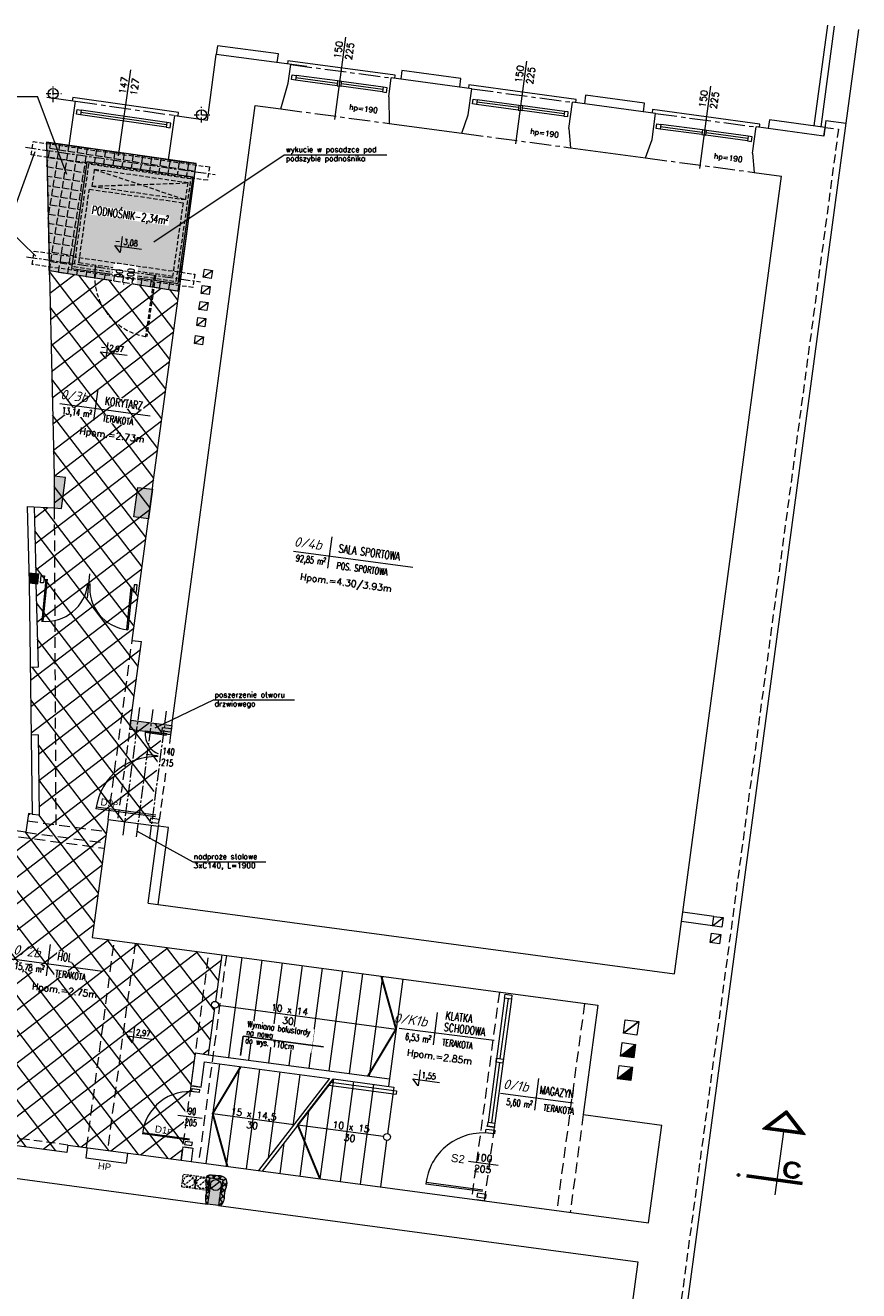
# Model space of a CAD drawing. Header units: millimetres. Extents: x 0 to 2513, y 0 to 2811.
# Tile 3 of 3: x 1088 to 2319, y 940 to 2811. Entities that reach past the tile are written whole.
import ezdxf
from ezdxf.enums import TextEntityAlignment as Align

# ---------------------------------------------------------------- set-up
doc = ezdxf.new("R2010")
doc.units = ezdxf.units.MM
for name, pattern in [('ACAD_ISO10W100', [18, 12, -3, 0, -3]), ('CENTER', [50.8, 31.75, -6.35, 6.35, -6.35]), ('CENTER2', [28.575, 19.05, -3.175, 3.175, -3.175]), ('HIDDEN', [9.525, 6.35, -3.175]), ('HIDDEN2', [4.7625, 3.175, -1.5875])]:
    doc.linetypes.add(name, pattern=pattern)
for name, color, linetype in [('0_05', 23, 'Continuous'), ('0_13', 1, 'Continuous'), ('0_25', 3, 'Continuous'), ('0_35', 140, 'Continuous'), ('0_35-1', 51, 'Continuous'), ('0_7', 6, 'Continuous'), ('DRZWI_OZNACZENIA', 3, 'Continuous'), ('E - wypełnienia 2', 8, 'Continuous'), ('OPIS_POMIESZCZEN', 3, 'Continuous'), ('OPISY', 3, 'Continuous'), ('PLYTKI', 253, 'Continuous'), ('PODKŁAD', 105, 'Continuous'), ('STOLARKA', 1, 'Continuous'), ('WYMIARY', 1, 'Continuous')]:
    doc.layers.add(name, color=color, linetype=linetype)
doc.layers.add('WYBURZENIA', color=7, linetype='Continuous', true_color=0xb7b7b7)
doc.styles.add('1_100', font='simplex.shx', dxfattribs={"height": 14})
doc.styles.add('2', font='ARIAL.TTF', dxfattribs={"height": 16})
doc.styles.add('IP_simplex_07', font='simplex.shx', dxfattribs={"width": 0.7})
doc.styles.add('IP_simplex_08', font='simplex.shx', dxfattribs={"width": 0.8})
doc.styles.get("Standard").update_dxf_attribs({"font": 'arial.ttf'})
doc.styles.add('techniczny', font='isocpeur.ttf', dxfattribs={"oblique": 15, "height": 12})
doc.dimstyles.new('@_simplex_1-50', dxfattribs={"dimscale": 0.5, "dimtxt": 20, "dimasz": 40, "dimexe": 12, "dimexo": 5, "dimgap": 4, "dimtad": 1, "dimdec": 0, "dimtxsty": 'IP_simplex_07', "dimblk": 'DOTSMALL', "dimcen": 2.5, "dimdle": 12, "dimclrd": 256, "dimclre": 256, "dimclrt": 256, "dimadec": 0, "dimazin": 0, "dimtfac": 1, "dimtdec": 0, "dimtmove": 0, "dimatfit": 3, "dimfxl": 35, "dimfxlon": 1, "dimtfill": 1, "dimtfillclr": 256, "dimarcsym": 0})

# ---------------------------------------------------------------- blocks, each defined once
blk = doc.blocks.new('_DotSmall')
at = {"color": 0, "linetype": 'ByBlock', "const_width": 0.5}
blk.add_lwpolyline([(-0.0625, 0, 1), (0.0625, 0, 1)], format="xyb", close=True, dxfattribs=at)

msp = doc.modelspace()

# ---------------------------------------------------------------- hatches: boundary and pattern name
at = {"layer": '0_05', "lineweight": 5, "ltscale": 0.18}
h = msp.add_hatch(dxfattribs=at)
h.set_pattern_fill('ANSI37', color=256, scale=50, style=0)
h.set_pattern_definition([(37.355, (1379.694, 1173.2486), (-3.79222, 4.96806), []), (127.355, (1379.694, 1173.2486), (-4.96806, -3.79222), [])])
edge = h.paths.add_edge_path()
edge.add_spline(control_points=[(1376.5, 1065.5), (1378.1, 1067.7), (1382.9, 1074.2), (1380.9, 1086.8), (1387.5, 1097.9), (1382, 1110.9), (1370, 1109.7), (1350.9, 1114.3), (1357.6, 1090.9), (1354.1, 1077.7), (1354.9, 1071.8), (1355.3, 1068.3)], knot_values=[0, 0, 0, 0, 8.078693, 23.645875, 34.943378, 45.032456, 58.121936, 68.451938, 93.935987, 101.117369, 111.304211, 111.304211, 111.304211, 111.304211], degree=3, periodic=0)
edge.add_line((1355.3, 1068.3), (1357.4, 1068.1))
edge.add_line((1357.4, 1068.1), (1360.1, 1087.9))
edge.add_line((1360.1, 1087.9), (1358.6, 1088.1))
edge.add_line((1358.6, 1088.1), (1361.1, 1106.9))
edge.add_line((1361.1, 1106.9), (1380, 1104.4))
edge.add_line((1380, 1104.4), (1377.4, 1085.6))
edge.add_line((1377.4, 1085.6), (1375.9, 1085.8))
edge.add_line((1375.9, 1085.8), (1373.3, 1065.9))
edge.add_line((1373.3, 1065.9), (1376.5, 1065.5))
at = {"layer": 'E - wypełnienia 2', "lineweight": 5}
for points in [[(1119.1, 2638), (1123.5, 2448), (1315.1, 2417.8), (1340.4, 2606.1)], [(1147.3, 2141.9), (1130.4, 2144.2), (1130.6, 2097.1), (1141.2, 2096.5)], [(1275.8, 2124.7), (1254.3, 2127.6), (1248.5, 2084), (1269.9, 2081.1)], [(1304.6, 1775.4), (1244.1, 1783.5), (1242.2, 1769.6), (1302.7, 1761.5)]]:
    msp.add_hatch(color=256, dxfattribs=at).paths.add_polyline_path(points)
at = {"layer": 'PLYTKI', "lineweight": 5, "ltscale": 0.18}
h = msp.add_hatch(dxfattribs=at)
h.set_pattern_fill('ANSI37', color=256, scale=250, style=0)
h.set_pattern_definition([(37.3552, (900.2, 1142.747), (-18.9611, 24.8403), []), (127.3552, (900.2, 1142.747), (-24.8403, -18.9611), [])])
h.paths.add_polyline_path([(1339.5, 1291.4), (1358.3, 1288.9), (1378.1, 1436.6), (1186.9, 1462.3), (1210.3, 1636.7), (1271.5, 1628.5), (1291.5, 1777.1), (1244.1, 1783.5), (1259.7, 1899.5), (1245.8, 1901.3), (1269.9, 2081.1), (1275.8, 2124.7), (1314.7, 2414.4), (1315.2, 2417.8), (1123.5, 2448), (1123.6, 2441.9), (1130.4, 2144.2), (1130.6, 2097.1), (1100.9, 2098.8), (1106.7, 1861.6), (1095.4, 1861.3), (1096.7, 1761.3), (1107.1, 1761.4), (1108.2, 1643.3), (1098.3, 1644.6), (1092.4, 1645.4), (1088.7, 1617.7), (984.6, 1631.7), (924.7, 1185.7), (918.8, 1141.3), (1067.4, 1121.3), (1071.9, 1154.8), (1149.2, 1144.4), (1150.7, 1155.3), (1318.2, 1132.9)])
at = {"layer": 'PODKŁAD', "lineweight": 5}
for points in [[(1989.9, 1304), (1967.5, 1286.8), (1987.3, 1284.2)], [(1985.4, 1270.3), (1962.9, 1253.2), (1982.8, 1250.5)], [(2142, 1113, -1), (2141.4, 1109, -1)]]:
    msp.add_hatch(color=256, dxfattribs=at).paths.add_polyline_path(points)
at = {"layer": 'WYBURZENIA', "lineweight": 5}
msp.add_hatch(color=256, dxfattribs=at).paths.add_polyline_path([(1108.1, 1999.9), (1093.3, 2001.3), (1093.7, 1986.2), (1106.6, 1984.9)])
at = {"layer": 'WYBURZENIA', "lineweight": 5, "ltscale": 0.18}
h = msp.add_hatch(color=256, dxfattribs=at)
edge = h.paths.add_edge_path()
edge.add_spline(control_points=[(1376.5, 1065.5), (1378.1, 1067.7), (1382.9, 1074.2), (1380.9, 1086.8), (1387.5, 1097.9), (1382, 1110.9), (1370, 1109.7), (1350.9, 1114.3), (1357.6, 1090.9), (1354.1, 1077.7), (1354.9, 1071.8), (1355.3, 1068.3)], knot_values=[0, 0, 0, 0, 8.078693, 23.645875, 34.943378, 45.032456, 58.121936, 68.451938, 93.935987, 101.117369, 111.304211, 111.304211, 111.304211, 111.304211], degree=3, periodic=0)
edge.add_line((1355.3, 1068.3), (1376.5, 1065.5))

# ---------------------------------------------------------------- linework, layer by layer
at = {"color": 2, "lineweight": 5}
for p, q in [((1296.7, 1760.9), (1265, 1765.1)), ((1297, 1763.1), (1265.3, 1767.3)), ((1280.5, 1640.6), (1192.3, 1652.4)), ((1280.8, 1642.8), (1192.6, 1654.6))]:
    msp.add_line(p, q, dxfattribs=at)
at = {"color": 1, "lineweight": 5}
msp.add_line((1266.3, 1733.3), (1309.8, 1727.5), dxfattribs=at)
at = {"color": 2, "lineweight": 5}
for points in [[(1303.2, 1765.6), (1290.2, 1767.3), (1290.9, 1772.8), (1304, 1771)], [(1285.9, 1636.5), (1272.8, 1638.3), (1272.1, 1632.8), (1285.2, 1631.1)]]:
    msp.add_lwpolyline(points, close=True, dxfattribs=at)
at = {"layer": '0_05', "linetype": 'HIDDEN', "lineweight": 5}
msp.add_lwpolyline([(1357.1, 2581.5), (1096.5, 2619), (1099.4, 2638.8), (1359.9, 2601.3)], close=True, dxfattribs=at)
at = {"layer": '0_13', "linetype": 'HIDDEN', "lineweight": 5}
for p, q in [((1189.9, 2597.6), (1324.9, 2552.9)), ((1186.4, 2572.8), (1328.5, 2577.6))]:
    msp.add_line(p, q, dxfattribs=at)
at = {"layer": '0_13', "lineweight": 5, "ltscale": 0.18}
for p, q in [((1350.9, 2438.1), (1364.4, 2448.4)), ((1347.7, 2414.3), (1361.2, 2424.6)), ((1344.5, 2390.5), (1358, 2400.8)), ((1341.4, 2366.7), (1354.8, 2377)), ((1337.8, 2340), (1351.2, 2350.3)), ((1361.4, 1097.3), (1357.4, 1068.1)), ((1377.2, 1095.2), (1373.3, 1065.9)), ((1373.3, 1065.9), (1357.4, 1068.1))]:
    msp.add_line(p, q, dxfattribs=at)
at = {"layer": '0_13', "color": 51, "lineweight": 5, "ltscale": 0.18}
for p, q in [((1130.4, 2144.2), (1130.6, 2097.1)), ((1269.9, 2081.1), (1275.8, 2124.7)), ((1244.1, 1783.5), (1304.6, 1775.4))]:
    msp.add_line(p, q, dxfattribs=at)
at = {"layer": '0_13', "linetype": 'HIDDEN2', "lineweight": 5, "ltscale": 5}
for p, q in [((1210.3, 1636.7), (1245.8, 1901.3)), ((1088.7, 1617.7), (1205.6, 1602))]:
    msp.add_line(p, q, dxfattribs=at)
at = {"layer": '0_13', "linetype": 'HIDDEN', "lineweight": 5, "ltscale": 0.5}
for p, q in [((1336, 1106.4), (1323.3, 1096.7)), ((1336, 1106.4), (1323.3, 1096.7)), ((1355.8, 1103.7), (1343.1, 1094)), ((1355.8, 1103.7), (1343.1, 1094))]:
    msp.add_line(p, q, dxfattribs=at)
at = {"layer": '0_13', "linetype": 'HIDDEN', "lineweight": 5}
msp.add_lwpolyline([(1186.4, 2572.8), (1324.9, 2552.9), (1328.5, 2577.6), (1189.9, 2597.6)], close=True, dxfattribs=at)
at = {"layer": '0_13', "linetype": 'HIDDEN', "lineweight": 5, "ltscale": 0.5}
for points in [[(1320.4, 1093.2), (1319, 1093.4), (1321.5, 1112.2), (1340.3, 1109.7), (1337.8, 1090.9), (1320.4, 1093.2)], [(1320.4, 1093.2), (1319, 1093.4), (1321.5, 1112.2), (1340.3, 1109.7), (1337.8, 1090.9), (1320.4, 1093.2)], [(1340.3, 1090.5), (1338.8, 1090.7), (1341.3, 1109.6), (1360.1, 1107), (1357.6, 1088.2), (1340.3, 1090.5)], [(1340.3, 1090.5), (1338.8, 1090.7), (1341.3, 1109.6), (1360.1, 1107), (1357.6, 1088.2), (1340.3, 1090.5)]]:
    msp.add_lwpolyline(points, dxfattribs=at)
for centre in [(1329.6, 1101.6), (1329.6, 1101.6), (1349.5, 1098.9), (1349.5, 1098.9)]:
    msp.add_circle(centre, 8, dxfattribs=at)
at = {"layer": '0_13', "linetype": 'HIDDEN', "lineweight": 5}
msp.add_arc((1280.3, 2439.5), 90, 171.8097, 261.8097, dxfattribs=at)
at = {"layer": '0_13', "lineweight": 5, "ltscale": 0.18}
for centre, radius, start, end in [((1297, 1763.1), 32, 172.3552, 262.3552), ((1280.5, 1640.6), 89, 82.3552, 172.3552)]:
    msp.add_arc(centre, radius, start, end, dxfattribs=at)
at = {"layer": '0_25', "linetype": 'CENTER', "lineweight": 5}
for p, q in [((1480.1, 2752.7), (1628.8, 2732.8)), ((1747.7, 2716.8), (1896.4, 2696.8)), ((1162.2, 2698.5), (1308.7, 2677.4)), ((1465.3, 2687.1), (1625.8, 2665.5)), ((2019.3, 2680.3), (2168, 2660.4)), ((1732.9, 2651.2), (1893.4, 2629.6)), ((1152.8, 2633.1), (1299.3, 2612)), ((2004.4, 2614.7), (2165, 2593.2))]:
    msp.add_line(p, q, dxfattribs=at)
at = {"layer": '0_25', "linetype": 'CENTER', "lineweight": 5, "ltscale": 0.5}
msp.add_line((1088.1, 2630.3), (1368.4, 2590), dxfattribs=at)
at = {"layer": '0_25', "lineweight": 5, "ltscale": 0.18}
for p, q in [((1123.6, 2441.9), (1123.3, 2454)), ((1314.7, 2414.4), (1316.2, 2426.3))]:
    msp.add_line(p, q, dxfattribs=at)
at = {"layer": '0_25', "linetype": 'HIDDEN', "lineweight": 5}
for p, q in [((1278.3, 2439.8), (1265.5, 2350.8)), ((1280.3, 2439.5), (1267.5, 2350.5))]:
    msp.add_line(p, q, dxfattribs=at)
at = {"layer": '0_25', "lineweight": 5}
for p, q in [((1100.9, 2098.8), (1103.3, 2000.3)), ((1103.3, 2000.3), (1103.7, 1985.2)), ((1103.7, 1985.2), (1106.7, 1861.6)), ((1106.7, 1861.6), (1095.4, 1861.3)), ((1107.1, 1761.5), (1096.7, 1761.3)), ((1107.1, 1761.5), (1108.2, 1643.3)), ((1098.3, 1644.6), (1108.2, 1643.3)), ((1284.2, 1510.7), (1299.5, 1624.7)), ((1299.5, 1624.7), (1284.6, 1626.7)), ((1375.6, 1101.1), (1362.9, 1091.4)), ((1375.6, 1101.1), (1362.9, 1091.4))]:
    msp.add_line(p, q, dxfattribs=at)
at = {"layer": '0_25', "linetype": 'HIDDEN', "lineweight": 5, "ltscale": 2}
for p, q in [((1244.1, 1783.5), (1224.1, 1634.8)), ((1302.7, 1761.5), (1284.6, 1626.7)), ((1150.7, 1155.3), (924.7, 1185.7))]:
    msp.add_line(p, q, dxfattribs=at)
at = {"layer": '0_25', "lineweight": 5}
msp.add_lwpolyline([(1156.2, 2451.3), (1313.6, 2428.7), (1336.2, 2586.1), (1178.9, 2608.7)], close=True, dxfattribs=at)
at = {"layer": '0_25', "lineweight": 5, "ltscale": 0.18}
for points in [[(1362.8, 2436.5), (1350.9, 2438.1), (1352.5, 2450), (1364.4, 2448.4)], [(1359.6, 2412.7), (1347.7, 2414.3), (1349.3, 2426.2), (1361.2, 2424.6)], [(1356.4, 2388.9), (1344.5, 2390.5), (1346.1, 2402.4), (1358, 2400.8)], [(1353.2, 2365.1), (1341.4, 2366.7), (1342.9, 2378.6), (1354.8, 2377)], [(1349.7, 2338.4), (1337.8, 2340), (1339.4, 2351.9), (1351.2, 2350.3)]]:
    msp.add_lwpolyline(points, close=True, dxfattribs=at)
at = {"layer": '0_25', "lineweight": 5}
msp.add_lwpolyline([(1360.1, 1087.9), (1358.6, 1088.1), (1361.1, 1106.9), (1380, 1104.4), (1377.4, 1085.6), (1375.9, 1085.8)], dxfattribs=at)
msp.add_lwpolyline([(1365.2, 1066, 0, 16, 0), (1364.3, 1059.1, 0, 0, 0), (1362.9, 1048.6, 0, 0, 0)], format="xyseb", dxfattribs=at)
msp.add_circle((1369.3, 1096.2), 8, dxfattribs=at)
msp.add_circle((1369.3, 1096.2), 8, dxfattribs=at)
at = {"layer": '0_35', "lineweight": 5}
for p, q in [((1476.4, 2725), (1480.1, 2752.7)), ((1625.1, 2705), (1628.8, 2732.8)), ((1465.3, 2687.1), (1476.4, 2725)), ((1742.5, 2678.1), (1747.7, 2716.8)), ((1152.8, 2633.1), (1162.2, 2698.5)), ((1625.1, 2705), (1625.8, 2665.5)), ((1891.2, 2658.2), (1896.4, 2696.8)), ((1299.3, 2612), (1308.7, 2677.4)), ((1304.6, 1775.4), (1427.6, 2692.2)), ((1427.6, 2692.2), (1465.3, 2687.1)), ((1732.9, 2651.2), (1742.5, 2678.1)), ((2014.1, 2641.7), (2019.3, 2680.3)), ((1625.8, 2665.5), (1732.9, 2651.2)), ((1891.2, 2658.2), (1893.4, 2629.6)), ((2162.8, 2621.7), (2168, 2660.4)), ((1119.1, 2638), (1152.8, 2633.1)), ((1119.1, 2638), (1123.3, 2454)), ((2004.4, 2614.7), (2014.1, 2641.7)), ((1893.4, 2629.6), (2004.4, 2614.7)), ((2162.8, 2621.7), (2165, 2593.2)), ((1299.3, 2612), (1340.4, 2606.1)), ((1316.2, 2426.3), (1340.4, 2606.1)), ((2059.6, 1499.5), (2205.6, 2587.7)), ((2165, 2593.2), (2205.6, 2587.7)), ((1123.6, 2441.9), (1130.4, 2144.2)), ((1276.6, 2131.1), (1314.7, 2414.4)), ((1275.8, 2124.7), (1276.6, 2131.1)), ((1090.9, 2099.3), (1093.7, 1986.2)), ((1090.9, 2099.3), (1130.6, 2097.1)), ((1245.8, 1901.3), (1269.9, 2081.1)), ((1093.7, 1986.2), (1098.3, 1644.6)), ((1244.1, 1783.5), (1259.7, 1899.5)), ((1245.8, 1901.3), (1259.7, 1899.5)), ((1092.4, 1645.4), (1088.7, 1617.7)), ((1098.3, 1644.6), (1092.4, 1645.4)), ((1210.3, 1636.7), (1186.9, 1462.3)), ((1210.3, 1636.7), (1284.6, 1626.7)), ((1269.3, 1512.7), (1284.6, 1626.7)), ((1269.3, 1512.7), (2047.3, 1408.3)), ((2047.3, 1408.3), (2057.7, 1485.6))]:
    msp.add_line(p, q, dxfattribs=at)
at = {"layer": '0_35', "linetype": 'HIDDEN', "lineweight": 5}
for p, q in [((1191.7, 2455.8), (1190.8, 2449.4)), ((1280.8, 2443), (1279.9, 2436.6))]:
    msp.add_line(p, q, dxfattribs=at)
for points in [[(1159.6, 2453.9), (1311, 2432.1), (1332.8, 2583.5), (1181.4, 2605.3)], [(1167, 2459.4), (1182.6, 2568.3), (1321.2, 2548.3), (1305.5, 2439.4)]]:
    msp.add_lwpolyline(points, close=True, dxfattribs=at)
at = {"layer": '0_35-1', "lineweight": 5}
for p, q in [((1357.1, 2670.4), (1370.1, 2767.5)), ((1503.9, 2749.5), (1370.1, 2767.5)), ((1747.7, 2716.8), (1628.8, 2732.8)), ((1119.7, 2704.6), (1162.2, 2698.5)), ((2019.3, 2680.3), (1896.4, 2696.8)), ((1308.7, 2677.4), (1357.1, 2670.4)), ((1957.8, 109.7), (2300.9, 2665.8)), ((2268.1, 2646.9), (2168, 2660.4)), ((2271.1, 2669.7), (2268.1, 2646.9)), ((2271.1, 2669.7), (2300.9, 2665.8)), ((1088.7, 1617.7), (984.6, 1631.7)), ((1186.9, 1462.3), (1378.1, 1436.6)), ((1378.1, 1436.6), (1368.9, 1367.7)), ((1378.1, 1436.6), (1934.1, 1361.9)), ((1367.6, 1357.8), (1358.3, 1288.9)), ((1934.1, 1361.9), (1912.5, 1200.4)), ((1333, 1242.9), (1339.5, 1291.4)), ((1339.5, 1291.4), (1358.3, 1288.9)), ((1347.8, 1240.9), (1352.9, 1278.5)), ((1352.9, 1278.5), (1537.5, 1253.8)), ((1358.3, 1288.9), (1625.9, 1253)), ((1333, 1242.9), (1347.8, 1240.9)), ((1912.5, 1200.4), (2028.4, 1184.8)), ((2009, 1040.1), (2028.4, 1184.8)), ((1149.2, 1144.4), (1071.9, 1154.8)), ((1150.7, 1155.3), (1149.2, 1144.4)), ((1150.7, 1155.3), (1318.2, 1132.9)), ((1320.9, 1152.7), (1318.2, 1132.9)), ((1320.9, 1152.7), (1335.7, 1150.7)), ((1335.7, 1150.7), (1333.1, 1130.9)), ((1333.1, 1130.9), (2009, 1040.1)), ((1065.5, 1107.2), (1357.4, 1068.1)), ((1373.3, 1065.9), (1993.2, 982.7)), ((1993.2, 982.7), (1980.2, 885.6))]:
    msp.add_line(p, q, dxfattribs=at)
at = {"layer": '0_7', "linetype": 'CENTER2', "lineweight": 5}
for p, q in [((1232.5, 1613.5), (1257.1, 1801.9)), ((1252.3, 1610.9), (1276.9, 1799.3))]:
    msp.add_line(p, q, dxfattribs=at)
at = {"layer": 'E - wypełnienia 2', "lineweight": 5}
for points in [[(1123.5, 2448), (1315.1, 2417.8), (1340.4, 2606.1), (1119.1, 2638)], [(1275.8, 2124.7), (1269.9, 2081.1), (1248.5, 2084), (1254.3, 2127.6)]]:
    msp.add_lwpolyline(points, close=True, dxfattribs=at)
for points in [[(1130.6, 2097.1), (1141.2, 2096.5), (1147.3, 2141.9), (1130.4, 2144.2), (1130.6, 2097.1)], [(1242.2, 1769.6), (1244.1, 1783.5), (1304.6, 1775.4), (1302.7, 1761.5), (1242.2, 1769.6)]]:
    msp.add_lwpolyline(points, dxfattribs=at)
at = {"layer": 'OPIS_POMIESZCZEN', "color": 1, "lineweight": 5}
for p, q in [((1195.1, 2272.6), (1188.9, 2226.3)), ((1138.7, 2251.3), (1272.4, 2233.4)), ((1540.8, 2054.6), (1534.6, 2008.2)), ((1484.4, 2033.3), (1660.6, 2009.6)), ((1124.9, 1451.8), (1118.7, 1405.4)), ((1068.5, 1430.5), (1202.2, 1412.5))]:
    msp.add_line(p, q, dxfattribs=at)
at = {"layer": 'OPISY', "color": 1, "lineweight": 5, "ltscale": 0.18}
for p, q in [((909, 2705.3), (1105.9, 2705.3)), ((1149.4, 2590.2), (1105.9, 2705.3)), ((1101.8, 2623.4), (1061, 2510.9)), ((1470.3, 2619.1), (1622.2, 2619.1)), ((1103.3, 2469.5), (1061, 2510.9)), ((1366.4, 1813.3), (1279.2, 1771.8)), ((1366.4, 1813.3), (1485.7, 1813.3)), ((1253.4, 1619.2), (1335.5, 1574.1)), ((1335.5, 1574.1), (1443.5, 1574.1))]:
    msp.add_line(p, q, dxfattribs=at)
at = {"layer": 'OPISY', "color": 1, "lineweight": 5}
for p, q in [((1249.5, 1330.2), (1246.3, 1306.4)), ((1246.3, 1306.4), (1238.5, 1316.6)), ((1238.5, 1316.6), (1278, 1311.3)), ((1671.5, 1266.7), (1668.3, 1243)), ((1668.3, 1243), (1660.6, 1253.1)), ((1660.6, 1253.1), (1700, 1247.8))]:
    msp.add_line(p, q, dxfattribs=at)
at = {"layer": 'PODKŁAD', "lineweight": 5}
for p, q in [((2253.9, 2662), (2273.9, 2810.6)), ((2263.8, 2660.6), (2283.8, 2809.3)), ((1561.2, 2793.3), (1544.9, 2671.4)), ((2300.9, 2665.8), (2319.5, 2804.5)), ((1828.8, 2757.4), (1812.5, 2635.5)), ((1243.6, 2744.9), (1225.3, 2617.6)), ((1549, 2724.8), (1487.6, 2733)), ((1549.5, 2728.3), (1488, 2736.5)), ((1548.6, 2721.3), (1487.1, 2729.6)), ((1616, 2712.3), (1554.5, 2720.5)), ((1616.4, 2715.7), (1555, 2724)), ((1616.9, 2719.2), (1555.4, 2727.5)), ((2100.4, 2720.9), (2084, 2599)), ((1816.6, 2688.9), (1755.2, 2697.1)), ((1817.1, 2692.3), (1755.6, 2700.6)), ((1296.1, 2660), (1169.4, 2678.2)), ((1296.6, 2663.5), (1169.9, 2681.7)), ((1297.1, 2666.9), (1170.4, 2685.2)), ((1816.2, 2685.4), (1754.7, 2693.7)), ((1883.6, 2676.4), (1822.1, 2684.6)), ((1884, 2679.8), (1822.6, 2688.1)), ((1884.5, 2683.3), (1823, 2691.5)), ((2087.7, 2649), (2026.3, 2657.2)), ((2088.2, 2652.4), (2026.7, 2660.7)), ((2088.7, 2655.9), (2027.2, 2664.1)), ((2155.1, 2639.9), (2093.7, 2648.2)), ((2155.6, 2643.4), (2094.1, 2651.6)), ((2156.1, 2646.8), (2094.6, 2655.1)), ((1299.7, 1736.2), (1299.7, 1736.2)), ((1302.8, 1736.4), (1302.8, 1736.4)), ((1269.3, 1512.7), (1273.3, 1542.5)), ((2057.7, 1485.6), (2059.6, 1499.5)), ((2105.2, 1493.4), (2059.6, 1499.5)), ((2103.3, 1479.5), (2057.7, 1485.6)), ((2103.3, 1479.5), (2119, 1491.5)), ((2100, 1454.7), (2115.7, 1466.7)), ((1407.9, 1432.6), (1388, 1284.9)), ((1437.6, 1428.6), (1417.8, 1280.9)), ((1467.3, 1424.6), (1447.5, 1276.9)), ((1497.1, 1420.6), (1477.2, 1272.9)), ((1526.8, 1416.6), (1507, 1268.9)), ((1556.5, 1412.6), (1536.7, 1265)), ((1586.3, 1408.6), (1566.4, 1261)), ((1616, 1404.6), (1596.2, 1257)), ((1645.7, 1400.7), (1624.5, 1242.1)), ((1796.3, 1372.4), (1771.7, 1189)), ((1806.2, 1371), (1781.6, 1187.7)), ((1801.3, 1371.7), (1789.4, 1283)), ((1797.1, 1378.3), (1807, 1377)), ((1373.2, 1362.1), (1635.8, 1326.8)), ((1696.7, 1351.2), (1690.6, 1303.5)), ((1640.3, 1328.2), (1780.9, 1310.2)), ((1994.5, 1337.7), (1972, 1320.5)), ((1972, 1320.5), (1994.5, 1337.7)), ((1989.9, 1304), (1967.5, 1286.8)), ((1967.5, 1286.8), (1989.9, 1304)), ((1374.7, 1275.6), (1354.9, 1127.9)), ((1788.6, 1277.1), (1776.7, 1188.4)), ((1404.4, 1271.6), (1384.6, 1123.9)), ((1434.2, 1267.6), (1414.3, 1119.9)), ((1537.5, 1253.8), (1432.4, 1117.5)), ((1463.9, 1263.6), (1446.8, 1136.2)), ((1493.6, 1259.6), (1483.4, 1183.7)), ((1846.4, 1253.5), (1840.2, 1207.1)), ((1985.4, 1270.3), (1962.9, 1253.2)), ((1962.9, 1253.2), (1985.4, 1270.3)), ((1345.8, 1241.1), (1335, 1242.6)), ((1543.2, 1253), (1523.4, 1105.3)), ((1536.1, 1243.8), (1636, 1230.4)), ((1539.7, 1248.4), (1636.7, 1235.4)), ((1543.2, 1253), (1632.4, 1241)), ((1572.9, 1249), (1553.1, 1101.3)), ((1602.6, 1245), (1582.8, 1097.3)), ((1632.4, 1241), (1623.1, 1172.1)), ((1636.7, 1235.4), (1636, 1230.4)), ((1790, 1232.2), (1897.4, 1217.7)), ((1364.8, 1201.8), (1484.9, 1185.6)), ((1506.5, 1205.5), (1493.6, 1109.3)), ((2213, 1206.1), (2177.3, 1178.8)), ((2213, 1206.1), (2177.3, 1178.8)), ((2212.9, 1204.9), (2179.5, 1179.4)), ((2212.7, 1203.6), (2181.8, 1180)), ((2212.5, 1202.4), (2184.1, 1180.6)), ((2212.3, 1201.1), (2186.3, 1181.2)), ((2212.3, 1201.1), (2232.2, 1175.1)), ((2212.5, 1202.4), (2234.2, 1173.9)), ((2212.7, 1203.6), (2236.3, 1172.7)), ((2212.9, 1204.9), (2238.3, 1171.5)), ((2213, 1206.1), (2240.3, 1170.4)), ((1490.6, 1184.9), (1438.1, 1116.8)), ((1617.5, 1167.8), (1490.6, 1184.9)), ((1782.4, 1181.5), (1769.3, 1183.3)), ((1770.9, 1183.1), (1780.8, 1181.7)), ((2240.3, 1170.4), (2177.3, 1178.8)), ((2238.3, 1171.5), (2179.5, 1179.4)), ((2236.3, 1172.7), (2181.8, 1180)), ((2234.2, 1173.9), (2184.1, 1180.6)), ((2232.2, 1175.1), (2186.3, 1181.2)), ((1330.4, 1162.4), (1260.9, 1171.7)), ((1330.6, 1164.2), (1261.2, 1173.5)), ((1621.8, 1162.2), (1612.6, 1093.3)), ((2196.3, 1081.7), (2208.8, 1174.6)), ((1179.4, 1151.5), (1177.4, 1136.6)), ((1238.9, 1143.5), (1236.9, 1128.6)), ((1333.7, 1150.9), (1322.9, 1152.4)), ((1469.9, 1158), (1463.9, 1113.3)), ((1177.4, 1136.6), (1236.9, 1128.6)), ((1318.2, 1132.9), (1333.1, 1130.9)), ((1743.1, 1131.3), (1786.6, 1125.5)), ((2236, 1097.1), (2153.9, 1108.1)), ((2235.9, 1096.6), (2153.9, 1107.6)), ((2236.1, 1097.6), (2154, 1108.6)), ((2236.2, 1098.6), (2154.1, 1109.6)), ((2236.1, 1098.1), (2154.1, 1109.1)), ((2236.3, 1099.1), (2154.2, 1110.1)), ((2236.4, 1100.1), (2154.3, 1111.1)), ((2236.3, 1099.6), (2154.3, 1110.6)), ((1763.7, 1086.4), (1679.8, 1097.6)), ((1764, 1088.5), (1680.1, 1099.8)), ((1767.8, 1072.5), (1754.7, 1074.3)), ((1767.8, 1072.5), (1754.7, 1074.3))]:
    msp.add_line(p, q, dxfattribs=at)
at = {"layer": 'PODKŁAD', "linetype": 'ACAD_ISO10W100', "lineweight": 5, "ltscale": 0.6}
for p, q in [((1129.1, 2697.1), (1129.1, 2720.1)), ((1118.6, 2709.6), (1141.6, 2709.6)), ((1337.7, 2678.4), (1360.7, 2678.4)), ((1348.2, 2666.9), (1348.2, 2689.9))]:
    msp.add_line(p, q, dxfattribs=at)
at = {"layer": 'PODKŁAD', "linetype": 'HIDDEN', "lineweight": 5, "ltscale": 2}
for p, q in [((2289.6, 2657.2), (1933, 0)), ((2269.8, 2659.8), (2289.6, 2657.2))]:
    msp.add_line(p, q, dxfattribs=at)
at = {"layer": 'PODKŁAD', "linetype": 'HIDDEN2', "lineweight": 5, "ltscale": 5}
for p, q in [((1130.4, 2144.2), (1132.9, 1628.9)), ((1130.4, 2144.2), (1132.9, 1628.9)), ((1090.9, 1634.5), (1207.9, 1618.8)), ((983.5, 1623.7), (1204.5, 1594.1)), ((1178.5, 1151.6), (1219.6, 1457.9)), ((1250.3, 1453.7), (1209.2, 1147.5)), ((1780.8, 1181.7), (1766.2, 1072.7))]:
    msp.add_line(p, q, dxfattribs=at)
at = {"layer": 'PODKŁAD', "lineweight": 5}
for points in [[(1460.3, 2755.4), (1462, 2768.3), (1371.8, 2780.4), (1370.1, 2767.5)], [(1633.8, 2732.1), (1634.4, 2737), (1475.8, 2758.3), (1475.2, 2753.4)], [(1729.9, 2719.2), (1731.6, 2732.1), (1644.4, 2743.8), (1642.7, 2730.9)], [(1901.4, 2696.2), (1902, 2701.1), (1743.4, 2722.4), (1742.8, 2717.5)], [(1313.6, 2676.7), (1314.3, 2681.6), (1158, 2704.1), (1157.2, 2699.2)], [(2001.5, 2682.7), (2003.2, 2695.6), (1916, 2707.3), (1914.2, 2694.4)], [(2172.9, 2659.7), (2173.6, 2664.7), (2015, 2686), (2014.3, 2681)], [(2268.1, 2646.9), (2269.8, 2659.8), (2187.5, 2670.9), (2185.8, 2658)]]:
    msp.add_lwpolyline(points, dxfattribs=at)
for points in [[(1488, 2736.5), (1487.1, 2729.6), (1481.2, 2730.4), (1482.1, 2737.3)], [(1549.5, 2728.3), (1548.6, 2721.3), (1554.5, 2720.5), (1555.4, 2727.5)], [(1616.9, 2719.2), (1616, 2712.3), (1621.9, 2711.5), (1622.8, 2718.4)], [(1755.6, 2700.6), (1754.7, 2693.7), (1748.8, 2694.5), (1749.7, 2701.4)], [(1170.4, 2685.2), (1169.4, 2678.2), (1163.5, 2679.1), (1164.5, 2686)], [(1817.1, 2692.3), (1816.2, 2685.4), (1822.1, 2684.6), (1823, 2691.5)], [(1884.5, 2683.3), (1883.6, 2676.4), (1889.5, 2675.6), (1890.4, 2682.5)], [(1297.1, 2666.9), (1296.1, 2660), (1302, 2659.1), (1303, 2666.1)], [(2027.2, 2664.1), (2026.3, 2657.2), (2020.3, 2658), (2021.3, 2664.9)], [(2088.7, 2655.9), (2087.7, 2649), (2093.7, 2648.2), (2094.6, 2655.1)], [(2156.1, 2646.8), (2155.1, 2639.9), (2161.1, 2639.1), (2162, 2646)], [(2117.2, 1477.6), (2103.3, 1479.5), (2105.2, 1493.4), (2119, 1491.5)], [(2113.8, 1452.9), (2100, 1454.7), (2101.8, 1468.6), (2115.7, 1466.7)], [(1807, 1377), (1806.2, 1371), (1796.3, 1372.4), (1797.1, 1378.3)], [(1972, 1320.5), (1974.6, 1340.4), (1994.5, 1337.7), (1991.8, 1317.9)], [(1967.5, 1286.8), (1970.1, 1306.7), (1989.9, 1304), (1987.3, 1284.2)], [(1794.3, 1282.3), (1793.5, 1276.4), (1783.6, 1277.7), (1784.4, 1283.7)], [(1962.9, 1253.2), (1965.6, 1273), (1985.4, 1270.3), (1982.8, 1250.5)], [(1344.8, 1233), (1333.9, 1234.5), (1334.5, 1239), (1345.4, 1237.5)], [(1781.1, 1171.7), (1768, 1173.5), (1768.8, 1178.9), (1781.9, 1177.2)], [(1781.6, 1187.7), (1780.8, 1181.7), (1770.9, 1183.1), (1771.7, 1189)], [(1334.8, 1159.1), (1324, 1160.5), (1323.4, 1156), (1334.2, 1154.6)], [(1769.1, 1082.3), (1756, 1084.1), (1755.3, 1078.6), (1768.4, 1076.9)]]:
    msp.add_lwpolyline(points, close=True, dxfattribs=at)
msp.add_lwpolyline([(2058.6, 1492.5, 0, 16, 0), (2051.7, 1493.5, 0, 0, 0), (2041.3, 1494.9, 0, 0, 0)], format="xyseb", dxfattribs=at)
at = {"layer": 'PODKŁAD', "lineweight": 5, "const_width": 3}
for points in [[(1386.6, 1123.7), (1364.8, 1201.8), (1406.4, 1271.3)], [(1543.2, 1253), (1490.6, 1184.9), (1523.4, 1105.3)]]:
    msp.add_lwpolyline(points, dxfattribs=at)
at = {"layer": 'PODKŁAD', "lineweight": 5}
for centre, radius in [((1129.1, 2709.6), 7.5), ((1348.2, 2678.4), 7.5), ((1368.2, 1362.7), 5), ((1622.5, 1167.2), 5), ((2141.7, 1111), 2)]:
    msp.add_circle(centre, radius, dxfattribs=at)
msp.add_arc((1764, 1088.5), 84.7, 82.2659, 174.0658, dxfattribs=at)
at = {"layer": 'STOLARKA', "color": 1, "lineweight": 5}
msp.add_line((1237, 2454.4), (1233.1, 2427.6), dxfattribs=at)
at = {"layer": 'WYBURZENIA', "lineweight": 5}
for p, q in [((1093.3, 2001.3), (1108.1, 1999.9)), ((1093.7, 1986.2), (1106.6, 1984.9)), ((1106.6, 1984.9), (1108.1, 1999.9)), ((1110.4, 1986.6), (1111.5, 1997.5)), ((1115, 1986.2), (1110.4, 1986.6)), ((1111.5, 1997.5), (1116.1, 1997)), ((1118.3, 1991.9), (1112.1, 1929.7)), ((1120.1, 1991.7), (1113.9, 1929.6)), ((1116.1, 1997), (1115, 1986.2)), ((1179.8, 1963.8), (1183.4, 1999.9)), ((1243.8, 1979.3), (1237.6, 1917.2)), ((1245.6, 1979.2), (1239.4, 1917))]:
    msp.add_line(p, q, dxfattribs=at)
msp.add_lwpolyline([(1248.8, 1983.7), (1247.7, 1972.9), (1252.3, 1972.4), (1253.4, 1983.3)], close=True, dxfattribs=at)
for centre, start, end in [((1118.3, 1991.9), 264.2756, 354.2756), ((1245.6, 1979.2), 174.2756, 264.2756)]:
    msp.add_arc(centre, 62.5, start, end, dxfattribs=at)
at = {"layer": 'WYBURZENIA', "lineweight": 5, "ltscale": 0.18}
msp.add_spline([(1355.3, 1068.3), (1354.7, 1078.5), (1355.7, 1085.6), (1358.4, 1111), (1368.8, 1110.6), (1381.6, 1108), (1385.7, 1098.7), (1382.8, 1087.8), (1380.7, 1072.4), (1376.5, 1065.5)], degree=3, dxfattribs=at)
at = {"layer": 'WYMIARY', "lineweight": 5}
for p, q in [((1231.1, 2498.5), (1227.9, 2474.7)), ((1227.9, 2474.7), (1220.1, 2484.9)), ((1220.1, 2484.9), (1259.5, 2479.6)), ((1210, 2341.7), (1206.8, 2317.9)), ((1206.8, 2317.9), (1199.1, 2328.1)), ((1199.1, 2328.1), (1238.5, 2322.8))]:
    msp.add_line(p, q, dxfattribs=at)

# ---------------------------------------------------------------- texts
at = {"layer": 'OPISY', "lineweight": 5, "style": 'IP_simplex_08', "width": 0.8}
for s, p in [('- 2,97', (1238.2, 1317.1)), ('- 1,55', (1660.2, 1253.7))]:
    msp.add_text(s, height=8.8, rotation=352.3552, dxfattribs=at).set_placement(p, align=Align.BOTTOM_LEFT)
at = {"layer": 'OPISY', "lineweight": 5, "char_height": 8, "width": 237.487, "attachment_point": 1, "style": '1_100'}
for s, insert in [('wykucie w posadzce pod \\Ppodszybie podnośnika', (1472.8, 2631.1)), ('poszerzenie otworu\\Pdrzwiowego', (1367.6, 1825.1)), ('nadproże stalowe \\P3xC140, L=1900', (1336.8, 1585.9))]:
    msp.add_mtext(s, dxfattribs=dict(at, insert=insert))
at = {"layer": 'OPISY', "lineweight": 5, "char_height": 10, "width": 191.659, "attachment_point": 8, "rotation": 352.3552, "style": '1_100'}
for s, insert in [('Hpom.=2.73m', (1214.8, 2196.6)), ('Hpom.=4.30/3.93m', (1560.6, 1978.5)), ('Hpom.=2.75m', (1144.7, 1375.7))]:
    msp.add_mtext(s, dxfattribs=dict(at, insert=insert))
at = {"layer": 'OPISY', "lineweight": 5, "insert": (1225.7, 1664.6), "char_height": 10.39, "width": 21.704, "attachment_point": 3, "rotation": 352.3552}
msp.add_mtext('{\\fArial|b0|i0|c0|p34;D\\fArial|b0|i0|c238|p34;9\\H0.77x;P\\H1.299x; }', dxfattribs=at)
at = {"layer": 'PODKŁAD', "lineweight": 5}
for s, insert, char_height, width, attachment_point, rotation, style in [('150\\P225', (1545.7, 2775.1), 10, 31.649, 2, 82.3552, '1_100'), ('147\\P127', (1228.2, 2722.7), 10, 31.649, 2, 81.8097, '1_100'), ('150\\P225', (1813.3, 2739.2), 10, 31.649, 2, 82.3552, '1_100'), ('150\\P225', (2084.9, 2702.7), 10, 31.649, 2, 82.3552, '1_100'), ('hp=190', (1588.2, 2691.3), 8, 28.916, 2, 352.3552, '1_100'), ('hp=190', (1855.8, 2655.3), 8, 28.916, 2, 352.3552, '1_100'), ('hp=190', (2127.3, 2618.9), 8, 28.916, 2, 352.3552, '1_100'), ('10 x 14\\P30', (1479.1, 1360.4), 10, 107.884, 2, 352.3552, '1_100'), ('0/K1b', (1681.4, 1330.1), 14.4, 62.559, 9, 352.6947, 'techniczny'), ('15 x 14,5\\P30', (1426, 1205.8), 10, 107.884, 2, 352.3552, '1_100'), ('10 x 15\\P30', (1570.1, 1187.2), 10, 107.884, 2, 352.3552, '1_100'), ('100\\P205', (1766, 1141.4), 10, 28.916, 2, 353.9737, '1_100'), ('{\\fArial|b0|i0|c0|p34;HP }', (1204.4, 1118.7), 10, 191.659, 8, 353.0034, '1_100'), ('{\\fArial Black|b0|i0|c238|p34;C }', (2208, 1132.6), 25, 128.052, 1, 352.3552, '2')]:
    msp.add_mtext(s, dxfattribs=dict(at, insert=insert, char_height=char_height, width=width, attachment_point=attachment_point, rotation=rotation, style=style))
at = {"layer": 'PODKŁAD', "color": 6, "lineweight": 5, "insert": (1831.1, 1233.7), "char_height": 14.4, "width": 62.559, "attachment_point": 9, "rotation": 352.3552, "style": 'techniczny'}
msp.add_mtext('{\\C256;0/1b}', dxfattribs=at)
at = {"layer": 'PODKŁAD', "lineweight": 5}
for s, insert, char_height, attachment_point, rotation in [('{\\fArial|b0|i0|c0|p34;D\\fArial|b0|i0|c238|p34;1\\H0.77x;P\\H1.299x; }', (1306, 1180.8), 10.39, 3, 351.815), ('{\\fArial|b0|i0|c238|p34;S2}', (1717.9, 1142.6), 12, 1, 352.3552)]:
    msp.add_mtext(s, dxfattribs=dict(at, insert=insert, char_height=char_height, attachment_point=attachment_point, rotation=rotation))
at = {"layer": 'WYMIARY', "color": 3, "lineweight": 5, "style": 'IP_simplex_08', "width": 0.8}
for s, p in [('- 3,08', (1219.8, 2485.4)), ('- 2,97', (1198.7, 2328.7))]:
    msp.add_text(s, height=8.8, rotation=352.3552, dxfattribs=at).set_placement(p, align=Align.BOTTOM_LEFT)

# ---------------------------------------------------------------- next in the draw order: texts
at = {"layer": 'DRZWI_OZNACZENIA', "color": 3, "lineweight": 5, "insert": (1235.3, 2443), "char_height": 10, "attachment_point": 5, "rotation": 84.5309, "style": 'IP_simplex_07', "bg_fill": 2}
msp.add_mtext('90\\P200', dxfattribs=at)
at = {"layer": 'DRZWI_OZNACZENIA', "color": 3, "lineweight": 5, "insert": (1298.6, 1728.8), "char_height": 10, "width": 18.59, "attachment_point": 5, "rotation": 353.0308, "style": 'IP_simplex_07', "bg_fill": 2}
msp.add_mtext('140\\P215', dxfattribs=at)
at = {"layer": 'OPIS_POMIESZCZEN', "lineweight": 5, "char_height": 12, "attachment_point": 7, "line_spacing_factor": 0.85, "style": 'IP_simplex_07', "bg_fill": 3, "box_fill_scale": 1.1, "bg_fill_color": 256, "bg_fill_true_color": 13158600, "bg_fill_transparency": 6488161}
for s, insert, rotation in [('PODNOŚNIK-2,34m²', (1185, 2528.3), 351.8097), ('KORYTARZ', (1204.8, 2249.6), 352.3552), ('SALA SPORTOWA', (1550.5, 2031.5), 352.3552), ('HOL', (1134.7, 1428.7), 352.3552)]:
    msp.add_mtext(s, dxfattribs=dict(at, insert=insert, rotation=rotation))
at = {"layer": 'OPIS_POMIESZCZEN', "lineweight": 5, "char_height": 10, "rotation": 352.3552, "style": 'IP_simplex_07', "bg_fill": 3, "box_fill_scale": 1.1, "bg_fill_color": 256, "bg_fill_true_color": 13158600, "bg_fill_transparency": 6488161}
for s, insert, attachment_point in [('{\\C3;13,14\\C6; }m²', (1185, 2227.5), 9), ('{\\C3;92,85\\C6; }m²', (1530.7, 2009.4), 9), ('{\\C3;15,78\\C6; }m²', (1114.8, 1406.6), 9), ('TERAKOTA', (1131.4, 1404.4), 7)]:
    msp.add_mtext(s, dxfattribs=dict(at, insert=insert, attachment_point=attachment_point))
at = {"layer": 'PODKŁAD', "lineweight": 5, "rotation": 352.3552, "style": 'IP_simplex_07', "bg_fill": 3, "box_fill_scale": 1.1, "bg_fill_color": 256, "bg_fill_true_color": 13158600, "bg_fill_transparency": 6488161}
for s, insert, char_height, attachment_point, line_spacing_factor in [('Wymiana balustardy \\Pna nową  \\Pdo wys. 110cm', (1414.3, 1320.9), 9, 4, 0.8), ('MAGAZYN', (1847.3, 1231.2), 12, 7, 0.85)]:
    msp.add_mtext(s, dxfattribs=dict(at, insert=insert, char_height=char_height, attachment_point=attachment_point, line_spacing_factor=line_spacing_factor))
at = {"layer": 'PODKŁAD', "lineweight": 5, "char_height": 10, "style": 'IP_simplex_07', "bg_fill": 3, "box_fill_scale": 1.1, "bg_fill_color": 256, "bg_fill_true_color": 13158600}
for s, insert, attachment_point, rotation, bg_fill_transparency in [('6,53 m²', (1686.4, 1303), 9, 352.6947, 6488161), ('TERAKOTA', (1703.3, 1302.6), 7, 352.6947, 6488161), ('5,60 m²', (1836.1, 1206.6), 9, 352.6947, 6488161), ('90\\P205', (1333.5, 1196.9), 5, 353.0308, 7274610)]:
    msp.add_mtext(s, dxfattribs=dict(at, insert=insert, attachment_point=attachment_point, rotation=rotation, bg_fill_transparency=bg_fill_transparency))

# ---------------------------------------------------------------- next in the draw order: hatches: boundary and pattern name
at = {"layer": '0_05', "lineweight": 5, "ltscale": 0.18}
h = msp.add_hatch(dxfattribs=at)
h.set_pattern_fill('ANGLE', color=256, scale=50, style=0)
h.set_pattern_definition([(351.0427, (1123.477, 2448.022), (2.14085, 13.5823), [10, -3.75]), (81.0427, (1123.477, 2448.022), (-13.5823, 2.14085), [10, -3.75])])
h.paths.add_polyline_path([(1340.4, 2606.1), (1119.1, 2638), (1123.5, 2448), (1315.1, 2417.8)])
h.paths.add_polyline_path([(1178.9, 2608.7), (1336.2, 2586.1), (1313.6, 2428.7), (1156.2, 2451.3)], flags=16)

# ---------------------------------------------------------------- next in the draw order: linework, layer by layer
at = {"layer": '0_05', "linetype": 'HIDDEN', "lineweight": 5}
msp.add_lwpolyline([(1335.6, 2422.9), (1098.2, 2457.1), (1101, 2476.9), (1338.4, 2442.7)], close=True, dxfattribs=at)
at = {"layer": '0_25', "linetype": 'CENTER', "lineweight": 5, "ltscale": 0.5}
msp.add_line((1089.7, 2468.4), (1346.9, 2431.4), dxfattribs=at)
at = {"layer": '0_7', "linetype": 'CENTER2', "lineweight": 5}
msp.add_line((1272.1, 1608.2), (1296.7, 1796.6), dxfattribs=at)
at = {"layer": 'OPISY', "color": 1, "lineweight": 5, "ltscale": 0.18}
msp.add_line((1277.8, 2490.6), (1470.3, 2619.1), dxfattribs=at)
at = {"layer": 'PODKŁAD', "linetype": 'HIDDEN2', "lineweight": 5, "ltscale": 5}
for p, q in [((1318.2, 1132.9), (1359.3, 1439.1)), ((1385.1, 1435.6), (1344, 1129.4))]:
    msp.add_line(p, q, dxfattribs=at)
at = {"layer": 'PODKŁAD', "lineweight": 5}
msp.add_line((1313.3, 1199.6), (1349.2, 1194.8), dxfattribs=at)
at = {"layer": 'PODKŁAD', "lineweight": 5, "const_width": 3}
msp.add_lwpolyline([(1594.2, 1257.2), (1635.8, 1326.8), (1614, 1404.9)], dxfattribs=at)
at = {"layer": 'PODKŁAD', "lineweight": 5}
msp.add_arc((1330.6, 1164.2), 70.1, 82.2659, 174.0658, dxfattribs=at)

# ---------------------------------------------------------------- next in the draw order: texts
at = {"layer": 'OPIS_POMIESZCZEN', "lineweight": 5, "char_height": 14.4, "width": 62.559, "attachment_point": 9, "rotation": 352.3552, "style": 'techniczny'}
for s, insert in [('{\\C3;0/3b}', (1179.8, 2252.9)), ('{\\C3;0/4b}', (1525.6, 2034.9)), ('{\\C3;0/2b}', (1109.7, 1432.1))]:
    msp.add_mtext(s, dxfattribs=dict(at, insert=insert))
at = {"layer": 'OPIS_POMIESZCZEN', "lineweight": 5, "char_height": 10, "attachment_point": 7, "rotation": 352.3552, "style": 'IP_simplex_07', "bg_fill": 3, "box_fill_scale": 1.1, "bg_fill_color": 256, "bg_fill_true_color": 13158600, "bg_fill_transparency": 6488161}
for s, insert in [('TERAKOTA', (1201.6, 2225.3)), ('POS. SPORTOWA', (1547.3, 2007.2))]:
    msp.add_mtext(s, dxfattribs=dict(at, insert=insert))
at = {"layer": 'PODKŁAD', "lineweight": 5, "insert": (1706, 1324.1), "char_height": 12, "attachment_point": 7, "rotation": 352.6947, "line_spacing_factor": 0.85, "style": 'IP_simplex_07', "bg_fill": 3, "box_fill_scale": 1.1, "bg_fill_color": 256, "bg_fill_true_color": 13158600, "bg_fill_transparency": 6488161}
msp.add_mtext('KLATKA \\PSCHODOWA', dxfattribs=at)
at = {"layer": 'PODKŁAD', "lineweight": 5, "insert": (1698.9, 1277.5), "char_height": 10, "width": 191.659, "attachment_point": 8, "rotation": 352.1897, "style": '1_100'}
msp.add_mtext('Hpom.=2.85m', dxfattribs=at)
at = {"layer": 'PODKŁAD', "lineweight": 5, "insert": (1852.9, 1206.1), "char_height": 10, "attachment_point": 7, "rotation": 352.3552, "style": 'IP_simplex_07', "bg_fill": 3, "box_fill_scale": 1.1, "bg_fill_color": 256, "bg_fill_true_color": 13158600, "bg_fill_transparency": 6488161}
msp.add_mtext('TERAKOTA', dxfattribs=at)

# ---------------------------------------------------------------- next in the draw order: leaders
at = {"layer": 'PODKŁAD', "lineweight": 5}
msp.add_leader([(1405.8, 1287.6), (1409.7, 1316.4), (1528.7, 1300.4)], dimstyle='@_simplex_1-50', override={"dimasz": 20}, dxfattribs=at)

# ---------------------------------------------------------------- next in the draw order: linework, layer by layer
at = {"layer": 'PODKŁAD', "linetype": 'HIDDEN2', "lineweight": 5, "ltscale": 5}
for p, q in [((1788.5, 1381.5), (1747.3, 1075.2)), ((1914.3, 1364.6), (1873.2, 1058.4)), ((1912.5, 1200.4), (1893, 1055.7))]:
    msp.add_line(p, q, dxfattribs=at)

doc.saveas('drawing.dxf')
